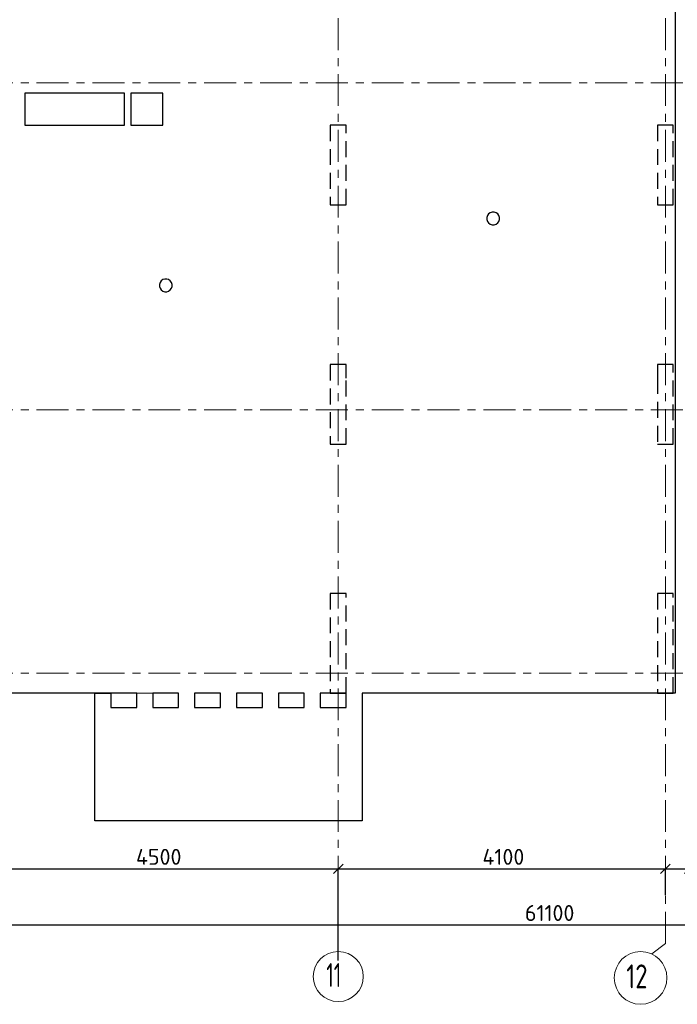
# Model space of a CAD drawing. Header units: metres. Extents: x -38 to 90, y -15 to 21.
# Tile 29 of 127: x 24.46 to 32.7, y -4.15 to 8.19. Entities that reach past the tile are written whole.
import ezdxf

# ---------------------------------------------------------------- set-up
doc = ezdxf.new("R2010")
doc.units = ezdxf.units.M
doc.header["$PDMODE"] = 65
for name, pattern in [('______11', [0.5, 0.4, -0.05, 0, -0.05]), ('______2', [0.27, 0.2, -0.07]), ('______5', [1.1, 0.8, -0.1, 0.1, -0.1])]:
    doc.linetypes.add(name, pattern=pattern)
for name, color, linetype, lineweight in [('XR$2$Осевая линия (1)', 7, '______5', 13), ('XR$2$Размерная линия (1)', 7, 'Continuous', 13), ('XR$3$Перекрытие (1)', 7, 'Continuous', 35)]:
    doc.layers.add(name, color=color, linetype=linetype, lineweight=lineweight)
doc.layers.add('XR$5$Стена_ бетон несущ.', color=7, linetype='Continuous', lineweight=70, true_color=0xb4b496)
doc.styles.add('ISOCPEUR', font='txt')
doc.dimstyles.new('DIMSTYLE_3', dxfattribs={"dimtxt": 0.2, "dimasz": 0.2, "dimexe": 0, "dimexo": 0, "dimgap": 0.1, "dimtad": 2, "dimdec": 0, "dimlfac": 1000, "dimrnd": 5, "dimzin": 12, "dimdsep": 46, "dimtxsty": 'ISOCPEUR', "dimblk1": 'ALL_ML_STRICH', "dimblk2": 'ALL_ML_STRICH', "dimsah": 1, "dimcen": 0, "dimclrd": 7, "dimclre": 256, "dimclrt": 7, "dimadec": 0, "dimazin": 0, "dimtfac": 1, "dimtdec": 0, "dimtix": 1, "dimtmove": 2, "dimatfit": 3, "dimfxl": 0, "dimtzin": 0, "dimlwd": 0, "dimlwe": -3, "dimarcsym": 0})
doc.dimstyles.new('DIMSTYLE_4', dxfattribs={"dimtxt": 0.2, "dimasz": 0.2, "dimexe": 0, "dimexo": 0, "dimgap": 0.1, "dimtad": 0, "dimdec": 0, "dimlfac": 1000, "dimrnd": 5, "dimzin": 12, "dimdsep": 46, "dimtxsty": 'ISOCPEUR', "dimblk1": 'ALL_ML_STRICH', "dimblk2": 'ALL_ML_STRICH', "dimsah": 1, "dimcen": 0, "dimclrd": 7, "dimclre": 256, "dimclrt": 7, "dimadec": 0, "dimazin": 0, "dimtfac": 1, "dimtdec": 0, "dimtix": 1, "dimtmove": 2, "dimatfit": 3, "dimfxl": 0, "dimtvp": 1.2, "dimtzin": 0, "dimlwd": 0, "dimlwe": -3, "dimarcsym": 0})

# ---------------------------------------------------------------- blocks, each defined once
blk = doc.blocks.new('ALL_ML_STRICH')
at = {"color": 0, "linetype": 'ByBlock', "lineweight": -2}
for p, q in [((-1, 0), (0.5, 0)), ((-0.3, -0.3), (0.3, 0.3)), ((0, -0.5), (0, 0.5))]:
    blk.add_line(p, q, dxfattribs=at)
blk = doc.blocks.new('*D12')
at = {"layer": 'DEFPOINTS', "color": 7, "linetype": 'Continuous', "lineweight": 13, "transparency": 33554687}
for p in [(0.5, -3.103), (0.5, -3.156), (61.6, -3.14)]:
    blk.add_point(p, dxfattribs=at)
at = {"layer": 'XR$2$Размерная линия (1)', "color": 9, "linetype": 'Continuous', "lineweight": -2, "true_color": 0xc7c7c7, "transparency": 33554687}
for p, q in [((0.5, -3.123), (0.5, -3.156)), ((61.6, -3.156), (61.6, -3.156))]:
    blk.add_line(p, q, dxfattribs=at)
at = {"layer": 'XR$2$Размерная линия (1)', "color": 7, "linetype": 'Continuous', "lineweight": -2, "transparency": 33554687}
blk.add_line((0.5, -3.156), (61.6, -3.156), dxfattribs=at)
at = {"layer": 'XR$2$Размерная линия (1)', "color": 7, "linetype": 'Continuous', "lineweight": 13, "transparency": 33554687, "xscale": 0.2, "yscale": 0.2, "zscale": 0.2, "rotation": 180}
blk.add_blockref('ALL_ML_STRICH', (0.5, -3.156), dxfattribs=at)
at = {"layer": 'XR$2$Размерная линия (1)', "color": 7, "linetype": 'Continuous', "lineweight": 13, "transparency": 33554687, "xscale": 0.2, "yscale": 0.2, "zscale": 0.2}
blk.add_blockref('ALL_ML_STRICH', (61.6, -3.156), dxfattribs=at)
at = {"layer": 'XR$2$Размерная линия (1)', "color": 7, "linetype": 'Continuous', "lineweight": 13, "transparency": 33554687, "insert": (31.1, -3.006), "char_height": 0.2, "width": 1, "attachment_point": 5, "style": 'ISOCPEUR'}
blk.add_mtext('\\A1;{61100}', dxfattribs=at)
blk = doc.blocks.new('*D18')
at = {"layer": 'DEFPOINTS', "color": 7, "linetype": 'Continuous', "lineweight": 13, "transparency": 33554687}
for p in [(23.95, -2.452), (23.95, -3.521), (28.45, -3.623)]:
    blk.add_point(p, dxfattribs=at)
at = {"layer": 'XR$2$Размерная линия (1)', "color": 9, "linetype": 'Continuous', "lineweight": -2, "true_color": 0xc7c7c7, "transparency": 33554687}
for p, q in [((23.95, -3.501), (23.95, -2.452)), ((28.45, -3.603), (28.45, -2.452))]:
    blk.add_line(p, q, dxfattribs=at)
at = {"layer": 'XR$2$Размерная линия (1)', "color": 7, "linetype": 'Continuous', "lineweight": -2, "transparency": 33554687}
blk.add_line((23.95, -2.452), (28.45, -2.452), dxfattribs=at)
at = {"layer": 'XR$2$Размерная линия (1)', "color": 7, "linetype": 'Continuous', "lineweight": 13, "transparency": 33554687, "xscale": 0.2, "yscale": 0.2, "zscale": 0.2, "rotation": 180}
blk.add_blockref('ALL_ML_STRICH', (23.95, -2.452), dxfattribs=at)
at = {"layer": 'XR$2$Размерная линия (1)', "color": 7, "linetype": 'Continuous', "lineweight": 13, "transparency": 33554687, "xscale": 0.2, "yscale": 0.2, "zscale": 0.2}
blk.add_blockref('ALL_ML_STRICH', (28.45, -2.452), dxfattribs=at)
at = {"layer": 'XR$2$Размерная линия (1)', "color": 7, "linetype": 'Continuous', "lineweight": 13, "transparency": 33554687, "insert": (26.2, -2.302), "char_height": 0.2, "width": 0.8, "attachment_point": 5, "style": 'ISOCPEUR'}
blk.add_mtext('\\A1;{4500}', dxfattribs=at)
blk = doc.blocks.new('*D19')
at = {"layer": 'DEFPOINTS', "color": 7, "linetype": 'Continuous', "lineweight": 13, "transparency": 33554687}
for p in [(28.45, -2.452), (32.55, -2.802), (28.45, -3.623)]:
    blk.add_point(p, dxfattribs=at)
at = {"layer": 'XR$2$Размерная линия (1)', "color": 9, "linetype": 'Continuous', "lineweight": -2, "true_color": 0xc7c7c7, "transparency": 33554687}
for p, q in [((28.45, -3.603), (28.45, -2.452)), ((32.55, -2.782), (32.55, -2.452))]:
    blk.add_line(p, q, dxfattribs=at)
at = {"layer": 'XR$2$Размерная линия (1)', "color": 7, "linetype": 'Continuous', "lineweight": -2, "transparency": 33554687}
blk.add_line((28.45, -2.452), (32.55, -2.452), dxfattribs=at)
at = {"layer": 'XR$2$Размерная линия (1)', "color": 7, "linetype": 'Continuous', "lineweight": 13, "transparency": 33554687, "xscale": 0.2, "yscale": 0.2, "zscale": 0.2, "rotation": 180}
blk.add_blockref('ALL_ML_STRICH', (28.45, -2.452), dxfattribs=at)
at = {"layer": 'XR$2$Размерная линия (1)', "color": 7, "linetype": 'Continuous', "lineweight": 13, "transparency": 33554687, "xscale": 0.2, "yscale": 0.2, "zscale": 0.2}
blk.add_blockref('ALL_ML_STRICH', (32.55, -2.452), dxfattribs=at)
at = {"layer": 'XR$2$Размерная линия (1)', "color": 7, "linetype": 'Continuous', "lineweight": 13, "transparency": 33554687, "insert": (30.52, -2.302), "char_height": 0.2, "width": 0.8, "attachment_point": 5, "style": 'ISOCPEUR'}
blk.add_mtext('\\A1;{4100}', dxfattribs=at)
blk = doc.blocks.new('*D20')
at = {"layer": 'DEFPOINTS', "color": 7, "linetype": 'Continuous', "lineweight": 13, "transparency": 33554687}
for p in [(32.55, -2.452), (32.55, -2.802), (32.85, -2.818)]:
    blk.add_point(p, dxfattribs=at)
at = {"layer": 'XR$2$Размерная линия (1)', "color": 9, "linetype": 'Continuous', "lineweight": -2, "true_color": 0xc7c7c7, "transparency": 33554687}
for p, q in [((32.55, -2.782), (32.55, -2.452)), ((32.85, -2.798), (32.85, -2.452))]:
    blk.add_line(p, q, dxfattribs=at)
at = {"layer": 'XR$2$Размерная линия (1)', "color": 7, "linetype": 'Continuous', "lineweight": -2, "transparency": 33554687}
blk.add_line((32.55, -2.452), (32.85, -2.452), dxfattribs=at)
at = {"layer": 'XR$2$Размерная линия (1)', "color": 7, "linetype": 'Continuous', "lineweight": 13, "transparency": 33554687, "xscale": 0.2, "yscale": 0.2, "zscale": 0.2, "rotation": 180}
blk.add_blockref('ALL_ML_STRICH', (32.55, -2.452), dxfattribs=at)
at = {"layer": 'XR$2$Размерная линия (1)', "color": 7, "linetype": 'Continuous', "lineweight": 13, "transparency": 33554687, "xscale": 0.2, "yscale": 0.2, "zscale": 0.2}
blk.add_blockref('ALL_ML_STRICH', (32.85, -2.452), dxfattribs=at)
at = {"layer": 'XR$2$Размерная линия (1)', "color": 7, "linetype": 'Continuous', "lineweight": 13, "transparency": 33554687, "insert": (33.178, -2.7), "char_height": 0.2, "width": 0.6, "attachment_point": 5, "style": 'ISOCPEUR'}
blk.add_mtext('\\A1;{300}', dxfattribs=at)

msp = doc.modelspace()

# ---------------------------------------------------------------- linework, layer by layer
at = {"layer": 'XR$2$Осевая линия (1)', "color": 253, "linetype": '______11', "lineweight": 13, "true_color": 0xa0a0a0, "transparency": 33554687}
for p, q in [((32.55, -3.39), (32.55, 19.78)), ((28.45, -3.39), (28.45, 8.92)), ((-2.63, 7.4), (62.6, 7.4)), ((-2.63, 3.3), (62.6, 3.3)), ((-2.63, 0), (62.6, 0)), ((32.3812, -3.5157), (32.55, -3.39))]:
    msp.add_line(p, q, dxfattribs=at)
at = {"layer": 'XR$2$Осевая линия (1)', "color": 7, "linetype": 'Continuous', "lineweight": 13, "transparency": 33554687}
for centre, radius in [((28.4509, -3.8029), 0.3134), ((32.2404, -3.8199), 0.3304)]:
    msp.add_circle(centre, radius, dxfattribs=at)
at = {"layer": 'XR$3$Перекрытие (1)', "color": 7, "linetype": 'Continuous', "lineweight": 25, "transparency": 33554687}
for p, q in [((32.675, 16.6502), (32.675, -0.25)), ((24.52, 7.2702), (24.52, 6.8702)), ((25.77, 7.2702), (24.52, 7.2702)), ((25.77, 6.8702), (25.77, 7.2702)), ((25.8501, 7.2702), (25.8501, 6.8702)), ((26.2501, 7.2702), (25.8501, 7.2702)), ((26.2501, 6.8702), (26.2501, 7.2702)), ((24.52, 6.8702), (25.77, 6.8702)), ((25.8501, 6.8702), (26.2501, 6.8702)), ((30.3201, 5.7369), (30.3123, 5.7129)), ((30.3123, 5.7129), (30.3123, 5.6876)), ((30.3123, 5.6876), (30.3201, 5.6636)), ((30.3349, 5.7573), (30.3201, 5.7369)), ((30.3553, 5.7721), (30.3349, 5.7573)), ((30.3793, 5.7799), (30.3553, 5.7721)), ((30.4046, 5.7799), (30.3793, 5.7799)), ((30.4286, 5.7721), (30.4046, 5.7799)), ((30.449, 5.7573), (30.4286, 5.7721)), ((30.4638, 5.7369), (30.449, 5.7573)), ((30.4716, 5.7129), (30.4638, 5.7369)), ((30.4638, 5.6636), (30.4716, 5.6876)), ((30.4716, 5.6876), (30.4716, 5.7129)), ((30.3201, 5.6636), (30.3349, 5.6432)), ((30.3349, 5.6432), (30.3553, 5.6284)), ((30.3553, 5.6284), (30.3793, 5.6206)), ((30.3793, 5.6206), (30.4046, 5.6206)), ((30.4046, 5.6206), (30.4286, 5.6284)), ((30.4286, 5.6284), (30.449, 5.6432)), ((30.449, 5.6432), (30.4638, 5.6636)), ((26.2754, 4.9406), (26.2514, 4.9328)), ((26.3006, 4.9406), (26.2754, 4.9406)), ((26.3246, 4.9328), (26.3006, 4.9406)), ((26.2162, 4.8976), (26.2084, 4.8736)), ((26.2084, 4.8736), (26.2084, 4.8483)), ((26.2084, 4.8483), (26.2162, 4.8243)), ((26.231, 4.918), (26.2162, 4.8976)), ((26.2162, 4.8243), (26.231, 4.8039)), ((26.2514, 4.9328), (26.231, 4.918)), ((26.3451, 4.918), (26.3246, 4.9328)), ((26.3599, 4.8976), (26.3451, 4.918)), ((26.3451, 4.8039), (26.3599, 4.8243)), ((26.3677, 4.8736), (26.3599, 4.8976)), ((26.3599, 4.8243), (26.3677, 4.8483)), ((26.3677, 4.8483), (26.3677, 4.8736)), ((26.231, 4.8039), (26.2514, 4.7891)), ((26.2514, 4.7891), (26.2754, 4.7813)), ((26.2754, 4.7813), (26.3006, 4.7813)), ((26.3006, 4.7813), (26.3246, 4.7891)), ((26.3246, 4.7891), (26.3451, 4.8039)), ((25.925, -0.2499), (19.55, -0.2498)), ((25.4, -0.4299), (25.4, -0.2499)), ((25.4, -0.2499), (25.6, -0.2499)), ((25.6, -0.2499), (25.6, -0.4299)), ((25.925, -0.4299), (25.925, -0.2499)), ((26.45, -0.2499), (26.125, -0.2499)), ((26.125, -0.2499), (26.125, -0.4299)), ((26.45, -0.4299), (26.45, -0.2499)), ((26.975, -0.2499), (26.65, -0.2499)), ((26.65, -0.2499), (26.65, -0.4299)), ((26.975, -0.4299), (26.975, -0.2499)), ((27.5, -0.2499), (27.175, -0.2499)), ((27.175, -0.2499), (27.175, -0.4299)), ((27.5, -0.4299), (27.5, -0.2499)), ((28.025, -0.2499), (27.7, -0.2499)), ((27.7, -0.2499), (27.7, -0.4299)), ((28.025, -0.4299), (28.025, -0.2499)), ((28.55, -0.2499), (28.225, -0.2499)), ((28.225, -0.2499), (28.225, -0.4299)), ((28.55, -0.4299), (28.55, -0.2499)), ((32.675, -0.25), (28.75, -0.2499)), ((28.75, -0.2499), (28.75, -0.4299)), ((25.4, -1.8498), (25.4, -0.4299)), ((25.6, -0.4298), (25.925, -0.4298)), ((26.125, -0.4298), (26.45, -0.4298)), ((26.65, -0.4298), (26.975, -0.4298)), ((27.175, -0.4298), (27.5, -0.4298)), ((27.7, -0.4298), (28.025, -0.4298)), ((28.225, -0.4298), (28.55, -0.4298)), ((28.75, -0.4299), (28.75, -1.8498)), ((28.75, -1.8498), (25.4, -1.8498))]:
    msp.add_line(p, q, dxfattribs=at)
at = {"layer": 'XR$3$Перекрытие (1)', "color": 7, "linetype": '______2', "lineweight": 18, "transparency": 33554687}
for p, q in [((26.125, -0.2499), (25.925, -0.2499)), ((25.925, -0.2499), (26.125, -0.2499))]:
    msp.add_line(p, q, dxfattribs=at)
at = {"layer": 'XR$5$Стена_ бетон несущ.', "color": 253, "linetype": '______2', "lineweight": -3, "true_color": 0xa0a0a0, "transparency": 33554687}
for p, q in [((28.55, 6.87), (28.35, 6.87)), ((28.35, 6.87), (28.35, 5.87)), ((28.55, 5.87), (28.55, 6.87)), ((32.65, 6.87), (32.45, 6.87)), ((32.45, 6.87), (32.45, 5.8989)), ((32.65, 5.87), (32.65, 6.87)), ((28.35, 5.87), (28.55, 5.87)), ((32.45, 5.8989), (32.45, 5.87)), ((32.45, 5.87), (32.65, 5.87)), ((28.55, 3.87), (28.35, 3.87)), ((28.35, 3.87), (28.35, 2.87)), ((28.55, 3.85), (28.55, 3.87)), ((28.55, 3.7), (28.55, 3.85)), ((32.65, 3.87), (32.45, 3.87)), ((32.45, 3.87), (32.45, 3.85)), ((32.45, 3.85), (32.45, 3.7)), ((32.65, 2.87), (32.65, 3.87)), ((28.55, 2.87), (28.55, 3.7)), ((32.45, 3.7), (32.45, 2.87)), ((28.35, 2.87), (28.55, 2.87)), ((32.45, 2.87), (32.65, 2.87)), ((28.55, 1), (28.35, 1)), ((28.35, 1), (28.35, -0.25)), ((28.55, -0.25), (28.55, 1)), ((32.45, 1), (32.45, -0.25)), ((32.65, 1), (32.45, 1)), ((32.65, -0.25), (32.65, 1)), ((32.65, 1), (32.65, 1)), ((28.35, -0.25), (28.55, -0.25)), ((32.45, -0.25), (32.65, -0.25))]:
    msp.add_line(p, q, dxfattribs=at)

# ---------------------------------------------------------------- texts
at = {"layer": 'XR$2$Осевая линия (1)', "color": 7, "linetype": 'Continuous', "lineweight": 13, "transparency": 33554687, "char_height": 0.3, "attachment_point": 7, "style": 'ISOCPEUR'}
for s, insert, width in [('\\W0.62;11', (28.3009, -3.9334), 0.39375), ('\\W0.75;12', (32.0604, -3.9504), 0.472281)]:
    msp.add_mtext(s, dxfattribs=dict(at, insert=insert, width=width))

# ---------------------------------------------------------------- dimensions: what is measured, and where the dimension line sits
at = {"layer": 'XR$2$Размерная линия (1)', "color": 7, "linetype": 'Continuous', "lineweight": 13, "transparency": 33554687}
for base, p1, p2, dimstyle, picture, middle in [((28.45, -2.452), (23.95, -3.5008), (28.45, -3.6033), 'DIMSTYLE_3', '*D18', (26.2, -2.302)), ((32.55, -2.452), (28.45, -3.6033), (32.55, -2.7816), 'DIMSTYLE_3', '*D19', (30.52, -2.302)), ((32.85, -2.452), (32.55, -2.7816), (32.85, -2.7982), 'DIMSTYLE_4', '*D20', (33.1784, -2.6996)), ((61.6, -3.1563), (0.5, -3.1233), (61.6, -3.1563), 'DIMSTYLE_3', '*D12', (31.1, -3.0063))]:
    dim = msp.add_linear_dim(base=base, p1=p1, p2=p2, dimstyle=dimstyle, override={"dimpost": '<>', "dimclrd": 7, "dimclre": 9, "dimclrt": 7, "dimlwd": 0, "dimlwe": 65533}, dxfattribs=at)
    dim.commit()
    dim.dimension.update_dxf_attribs({"geometry": picture, "text_midpoint": middle, "dimtype": 160})

doc.saveas('drawing.dxf')
